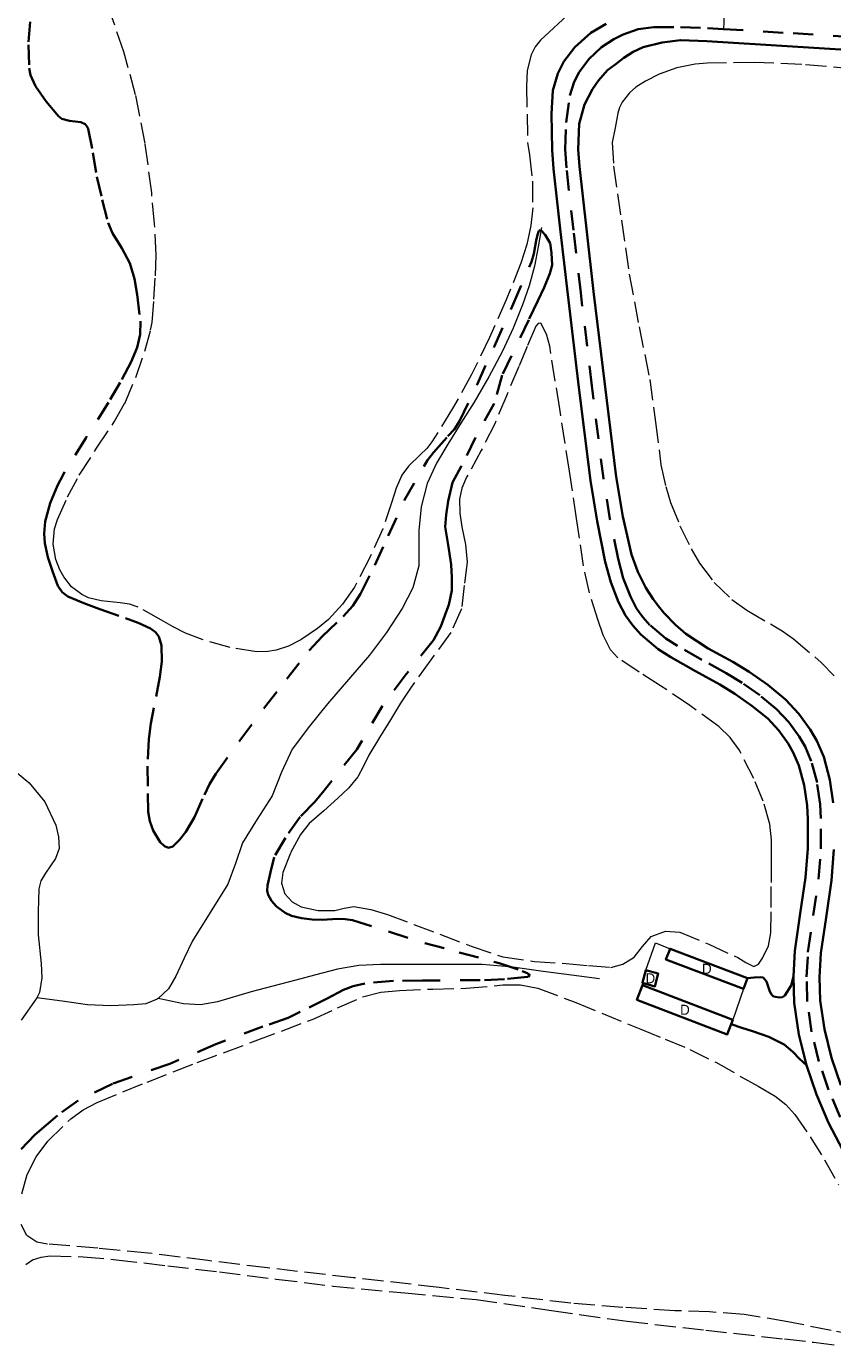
# Model space of a CAD drawing. Header units: metres. Extents: x 397317 to 400830, y 4588008 to 4590370.
# Tile 36 of 88: x 398261 to 398463, y 4589449 to 4589779. Entities that reach past the tile are written whole.
import ezdxf
from ezdxf.enums import TextEntityAlignment as Align

# ---------------------------------------------------------------- set-up
doc = ezdxf.new("R2010")
doc.units = ezdxf.units.M
doc.header["$MEASUREMENT"] = 0
for name, pattern in [('bt5mv20_nopinta', [10, 5, -5]), ('bt5mv20_tapia', [17.375, 10, -2.75, 1.875, -2.75]), ('bt5mv20_tlin1', [7, 5.25, -1.75]), ('bt5mv20_tlin6', [19.375, 10, -1.875, 1.875, -1.875, 1.875, -1.875])]:
    doc.linetypes.add(name, pattern=pattern)
for name, color, linetype, lineweight in [('COB01_LN', 7, 'Continuous', 15), ('EDI01_CN', 7, 'Continuous', 15), ('EDI01_LN', 7, 'Continuous', 15), ('ESP01_LN', 7, 'Continuous', 15), ('FLU01_LN', 7, 'Continuous', 15), ('PAR01_LN', 7, 'Continuous', 15), ('TAN01_LN', 7, 'Continuous', 15), ('VIA01_LN', 7, 'Continuous', 15), ('VIA04_LN', 7, 'Continuous', 15), ('VIA16_LN', 7, 'Continuous', 15)]:
    doc.layers.add(name, color=color, linetype=linetype, lineweight=lineweight)
doc.styles.add('034', font='txt')

msp = doc.modelspace()

# ---------------------------------------------------------------- linework, layer by layer
at = {"layer": 'COB01_LN', "color": 92, "linetype": 'bt5mv20_nopinta', "lineweight": 35}
for points in [[(398262, 4589779.84, 155.71), (398261.6, 4589774.06, 154.55), (398261.79, 4589768.22, 153.88), (398262.13, 4589766.54, 153.75), (398263.33, 4589763.76, 153.7), (398266.05, 4589759.88, 154.02), (398269.11, 4589756.27, 154.8), (398269.98, 4589755.56, 155.22), (398271.83, 4589755.05, 156.51), (398274.67, 4589754.77, 158.84), (398275.79, 4589754.26, 159.75), (398276.21, 4589753.78, 160.05), (398276.51, 4589753.12, 160.22), (398277.72, 4589747.13, 160.75), (398278.71, 4589741.12, 160.99), (398280.01, 4589735.36, 160.96), (398281.5, 4589729.64, 161.06), (398282.62, 4589726.99, 161.33), (398284.93, 4589723.31, 161.97), (398286.95, 4589719.51, 162.76), (398288.06, 4589715.64, 163.71), (398288.76, 4589711.68, 164.63), (398289.59, 4589705.04, 165.57), (398289.52, 4589701.7, 165.83), (398288.78, 4589698.49, 165.95), (398287.26, 4589694.92, 165.96), (398284.54, 4589689.76, 165.85), (398281.58, 4589684.72, 165.56), (398275.94, 4589675.85, 164.76), (398270.32, 4589666.85, 163.96), (398268.82, 4589663.99, 163.79), (398267.03, 4589659.55, 163.61), (398265.8, 4589655.03, 163.38), (398265.51, 4589651.97, 163), (398265.7, 4589649.63, 162.56), (398266.45, 4589646.1, 161.92), (398267.58, 4589642.61, 161.58), (398268.98, 4589638.89, 161.56), (398270, 4589637.32, 161.55), (398271.46, 4589636.25, 161.54), (398275.46, 4589634.64, 161.47), (398279.47, 4589633.1, 161.4), (398285.81, 4589630.85, 161.5), (398288.98, 4589629.66, 161.57), (398292.13, 4589628.24, 161.54), (398293.38, 4589627.32, 161.38), (398294.14, 4589626.26, 161.08), (398294.85, 4589624, 160.34), (398294.9, 4589620.06, 159.02), (398294.46, 4589616.18, 158.05), (398292.96, 4589608.42, 156.83), (398292.15, 4589604.53, 156.38), (398291.64, 4589600.59, 156.13), (398291.38, 4589593.85, 155.95), (398291.41, 4589587.09, 155.82), (398291.54, 4589582.44, 155.77), (398291.92, 4589580.12, 155.74), (398292.78, 4589577.81, 155.7), (398294.53, 4589574.91, 155.61), (398295.55, 4589573.86, 155.55), (398296.58, 4589573.46, 155.5), (398297.66, 4589573.85, 155.46), (398299.35, 4589575.44, 155.43), (398300.89, 4589577.45, 155.44), (398303.08, 4589581.12, 155.58), (398305.55, 4589586.7, 155.96), (398306.84, 4589589.41, 156.22), (398308.41, 4589591.98, 156.5), (398314.43, 4589600.29, 157.5), (398320.58, 4589608.51, 158.5), (398326.13, 4589615.66, 159.38), (398331.72, 4589622.76, 160.26), (398335, 4589626.3, 160.99), (398340.25, 4589631.26, 162.54), (398342.63, 4589633.94, 163.23), (398344.6, 4589636.95, 163.69), (398348.11, 4589644.13, 164.15), (398351.45, 4589651.39, 164.32), (398355.51, 4589660.25, 164.38), (398360.39, 4589668.74, 164.43), (398361.31, 4589670.3, 164.43), (398362.79, 4589672.2, 164.43), (398366.37, 4589676.28, 164.42), (398368.03, 4589678.03, 164.42), (398369.32, 4589680.03, 164.45), (398373.76, 4589689.4, 164.99), (398378.05, 4589698.84, 165.82), (398382.7, 4589709.33, 166.92)], [(398382.7, 4589709.33, 166.92), (398387.26, 4589719.83, 167.69), (398387.88, 4589721.89, 167.7), (398388.47, 4589725.22, 167.7), (398388.76, 4589726.62, 167.69), (398389.13, 4589727.6, 167.69), (398389.44, 4589727.75, 167.69), (398389.83, 4589727.55, 167.69), (398390.66, 4589726.64, 167.7), (398391.91, 4589724.53, 167.71), (398392.28, 4589722.09, 167.71), (398392.41, 4589719.04, 167.65), (398391.89, 4589716.96, 167.55), (398390.45, 4589713.42, 167.31), (398388.89, 4589710.12, 167.03), (398386.58, 4589705.4, 166.1), (398379.94, 4589691.57, 165.12), (398377.97, 4589684.52, 164.54), (398373.3, 4589676, 164.01), (398369.8, 4589668.91, 162.97), (398367.58, 4589664.76, 162.02), (398366.48, 4589660.1, 161.96), (398365.92, 4589656.64, 161.98), (398365.74, 4589653.7, 161.94), (398366.48, 4589649.2, 161.75), (398367.21, 4589644.19, 161.43), (398367.4, 4589641.08, 161.23), (398367.4, 4589637.79, 161.01), (398366.66, 4589634.16, 160.63), (398365.92, 4589632.43, 159.91), (398364.63, 4589628.8, 159.59), (398362.79, 4589625.34, 159.36), (398355.96, 4589616.87, 159.03), (398350.06, 4589608.92, 158.75), (398343.61, 4589598.02, 158.06), (398335.45, 4589587.8, 157.19), (398333.17, 4589585, 156.76), (398329.48, 4589581.22, 155.95), (398325.79, 4589575.95, 155.23), (398322.99, 4589571.17, 154.85), (398322.11, 4589567.38, 154.73), (398321.33, 4589564.05, 154.66), (398321.2, 4589562.75, 154.65), (398321.45, 4589561.74, 154.64), (398322.29, 4589560.23, 154.65), (398323.57, 4589558.8, 154.66), (398325.72, 4589557.23, 154.7), (398327.36, 4589556.5, 154.75), (398329.86, 4589555.9, 154.81), (398332.46, 4589555.55, 154.85), (398335, 4589555.47, 154.85), (398338.83, 4589555.72, 154.79), (398340.72, 4589555.7, 154.73), (398342.57, 4589555.38, 154.66), (398351.59, 4589552.54, 154.15), (398360.6, 4589549.67, 153.62), (398369.23, 4589547.36, 153.24), (398377.89, 4589545.04, 152.97), (398379.22, 4589544.65, 152.96), (398384.98, 4589542.7, 153.09), (398386.04, 4589542.22, 153.13), (398386.58, 4589541.9, 153.15), (398386.84, 4589541.5, 153.17), (398386.29, 4589541.25, 153.16), (398380.52, 4589540.69, 152.91), (398374.45, 4589540.41, 152.66), (398360.02, 4589540.34, 152.42), (398352.82, 4589540.24, 152.3), (398345.64, 4589539.62, 152.12), (398342.73, 4589538.95, 152.03), (398340.29, 4589538.02, 151.94), (398336.2, 4589535.86, 151.78), (398329.48, 4589532.47, 151.54), (398326.5, 4589530.99, 151.42), (398320.18, 4589528.85, 151.29), (398308.41, 4589524.4, 150.77), (398296.95, 4589519.56, 150.08), (398282.59, 4589514.52, 149.09), (398273.99, 4589510.4, 147.94), (398268.9, 4589506.62, 147.37), (398265.99, 4589504.19, 147.09), (398263.21, 4589501.8, 146.8), (398259.33, 4589497.73, 145.88)]]:
    msp.add_polyline3d(points, dxfattribs=at)
at = {"layer": 'EDI01_LN', "color": 1, "linetype": 'Continuous', "lineweight": 35}
for points in [[(398440.27, 4589538.27, 158.27), (398441.28, 4589540.95, 158.27), (398421.89, 4589548.26, 158.27), (398420.88, 4589545.58, 158.37), (398440.27, 4589538.27, 158.27)], [(398414.98, 4589539.73, 158.88), (398415.01, 4589539.84, 158.88), (398415.84, 4589542.9, 158.88), (398418.96, 4589542.05, 158.88), (398418.1, 4589538.88, 158.88), (398414.98, 4589539.73, 158.88)], [(398437.58, 4589530.53, 157.88), (398415.02, 4589539.19, 157.88), (398413.61, 4589535.52, 157.88), (398436.17, 4589526.86, 157.88), (398437.58, 4589530.53, 157.88)]]:
    msp.add_polyline3d(points, dxfattribs=at)
at = {"layer": 'ESP01_LN', "color": 132, "linetype": 'bt5mv20_tlin6', "lineweight": 35}
for points in [[(398441.28, 4589540.95, 155.96), (398442.92, 4589541.07, 155.96), (398444.56, 4589541.2, 155.96), (398445.19, 4589541.06, 155.96), (398445.95, 4589540.08, 155.96), (398446.72, 4589537.86, 155.96), (398447.16, 4589536.9, 155.96), (398447.77, 4589536.33, 155.96), (398449.25, 4589536.07, 155.97), (398450.02, 4589536.2, 156.02), (398450.56, 4589536.61, 156.1), (398452.17, 4589539.13, 156.58), (398452.73, 4589541.31, 156.49)], [(398455.97, 4589519.17, 155.25), (398454.23, 4589520.75, 155.72), (398452.58, 4589522.54, 155.72), (398450.44, 4589524.35, 155.72), (398446.61, 4589526.3, 155.72), (398442.53, 4589527.7, 155.72), (398439.84, 4589528.55, 155.72), (398437.15, 4589529.4, 155.72)]]:
    msp.add_polyline3d(points, dxfattribs=at)
at = {"layer": 'FLU01_LN', "color": 150, "linetype": 'Continuous', "lineweight": 15}
for points in [[(398389.81, 4589728.45, 167.63), (398388.91, 4589723.63, 167.05), (398388, 4589718.81, 166.46), (398386.7, 4589713.9, 165.67), (398385, 4589709.1, 164.84), (398382.71, 4589703.26, 164.04), (398380.05, 4589697.55, 163.31), (398376.59, 4589691.12, 162.53), (398372.93, 4589684.82, 161.75), (398369.65, 4589679.56, 160.97), (398366.35, 4589674.32, 160.17), (398363.58, 4589669.57, 159.65), (398361.18, 4589664.52, 159.12), (398359.7, 4589658.69, 158.32), (398359.1, 4589652.77, 157.4), (398359.17, 4589648.36, 156.64), (398359.1, 4589643.96, 155.89), (398357.6, 4589638.42, 155.03), (398355, 4589633.23, 154.21), (398351.08, 4589627.28, 153.24), (398346.78, 4589621.65, 152.4), (398341.57, 4589615.55, 152.18), (398336.35, 4589609.45, 152.1), (398331.79, 4589603.88, 151.57), (398327.49, 4589598.14, 150.82), (398324.8, 4589592.38, 149.97), (398322.45, 4589586.45, 149.09), (398318.75, 4589580.61, 148.11), (398315.11, 4589574.74, 147.09), (398313.29, 4589569.56, 146.02), (398311.45, 4589564.39, 144.99), (398307.04, 4589557.3, 143.89), (398302.56, 4589550.25, 142.83), (398300.5, 4589545.88, 142.23), (398298.46, 4589541.45, 141.63), (398296.55, 4589538.27, 141.12), (398294.01, 4589535.86, 140.7)], [(398257.29, 4589593.43, 141.2), (398261.82, 4589589.74, 141.05), (398265.66, 4589585.01, 140.79), (398268.47, 4589579.15, 140.5), (398269.15, 4589576.19, 140.35), (398269.25, 4589573.33, 140.2), (398268.38, 4589570.83, 140.06), (398265.82, 4589567.17, 139.86), (398264.73, 4589565.26, 139.77), (398264.23, 4589563.22, 139.69), (398264.05, 4589557.5, 139.57), (398264, 4589551.77, 139.52), (398264.77, 4589544.57, 139.48), (398264.97, 4589540.98, 139.45), (398264.36, 4589537.38, 139.38), (398263.68, 4589535.98, 139.34)], [(398404.29, 4589540.77, 151.7), (398397.25, 4589541.67, 151.07), (398390.21, 4589542.57, 150.43), (398382.6, 4589543.68, 149.17), (398374.97, 4589544.3, 147.87), (398367.66, 4589544.3, 147.26), (398360.34, 4589544.3, 146.87), (398354.96, 4589544.3, 146.75), (398349.57, 4589544.3, 146.57), (398344.14, 4589544.07, 146.17), (398338.8, 4589543.16, 145.69), (398333.41, 4589541.75, 145.14), (398328.03, 4589540.34, 144.58), (398322.65, 4589538.94, 143.97), (398317.26, 4589537.54, 143.36), (398308.81, 4589535.02, 142.81), (398304.56, 4589534.25, 142.51), (398300.37, 4589534.48, 141.92), (398297.19, 4589535.17, 141.31), (398294.01, 4589535.86, 140.7)], [(398263.68, 4589535.98, 139.34), (398261.39, 4589532.71, 139.01), (398259.79, 4589530.41, 138.78)], [(398294.01, 4589535.86, 140.7), (398293.78, 4589535.65, 140.66), (398290.92, 4589534.53, 140.47), (398287.96, 4589534.23, 140.35), (398282.16, 4589534.01, 140.09), (398276.39, 4589534.29, 139.85), (398270.04, 4589535.14, 139.6), (398263.68, 4589535.98, 139.34)]]:
    msp.add_polyline3d(points, dxfattribs=at)
at = {"layer": 'PAR01_LN', "color": 3, "linetype": 'bt5mv20_tlin1', "lineweight": 15}
for points in [[(398396.11, 4589781.31, 171.88), (398392.82, 4589778.3, 171.58), (398389.54, 4589775.26, 171.25), (398388.19, 4589773.56, 171.08), (398387.16, 4589771.59, 170.92), (398386.19, 4589767.69, 170.6), (398386.02, 4589763.75, 170.41), (398386.16, 4589756.7, 170.34), (398386.31, 4589749.65, 170.28), (398386.76, 4589746.61, 170.11), (398387.5, 4589740.01, 169.72), (398387.59, 4589733.36, 169.3), (398387.13, 4589728.97, 169.01), (398386.09, 4589724.19, 168.65), (398384.64, 4589719.53, 168.25), (398380.98, 4589710.4, 167.46), (398376.8, 4589700.99, 166.72), (398372.33, 4589691.74, 166.1), (398367.57, 4589683.19, 165.88), (398362.39, 4589674.91, 165.69), (398361.09, 4589673.25, 165.59), (398359.58, 4589671.76, 165.49), (398356.51, 4589668.81, 165.27), (398354.89, 4589666.54, 165.14), (398353.48, 4589663.29, 164.99), (398352.37, 4589659.92, 164.84), (398350.12, 4589653.18, 164.54), (398346.83, 4589645.82, 163.98), (398343.03, 4589638.63, 163.4), (398340.07, 4589634.32, 163.13), (398336.55, 4589630.56, 162.89), (398333.82, 4589628.29, 162.74), (398329.65, 4589625.48, 162.54), (398326.55, 4589623.88, 162.4), (398323.45, 4589622.84, 162.27), (398321.38, 4589622.49, 162.2), (398318.62, 4589622.45, 162.14), (398311.96, 4589623.49, 162.08), (398305.29, 4589625.42, 162.02), (398300.86, 4589627.13, 161.98), (398297.74, 4589628.65, 161.95), (398294.81, 4589630.37, 161.92), (398289, 4589633.62, 161.87), (398286.81, 4589634.34, 161.85), (398284.5, 4589634.69, 161.85), (398279.74, 4589635.15, 161.86), (398276.63, 4589635.91, 161.89), (398274.93, 4589636.73, 161.92), (398272.39, 4589638.71, 162.01), (398270.44, 4589641.14, 162.17), (398269.44, 4589642.94, 162.31), (398268.46, 4589645.52, 162.51), (398267.81, 4589649.31, 162.81), (398268.09, 4589653.14, 163.12), (398268.83, 4589655.54, 163.34), (398271.38, 4589661.15, 163.9), (398274.29, 4589666.61, 164.46), (398278.63, 4589673.29, 165.23), (398283.05, 4589679.88, 165.92), (398285.67, 4589684.5, 166.2), (398288.4, 4589690.94, 166.28), (398290.71, 4589697.54, 166.23), (398292.1, 4589702.76, 166.21), (398292.55, 4589704.68, 166.2), (398292.95, 4589710.52, 166.46), (398293.34, 4589716.36, 166.71), (398293.48, 4589721.55, 166.86), (398293.11, 4589729.34, 166.93), (398292.39, 4589737.13, 167.01), (398290.77, 4589749.41, 167.28), (398288.36, 4589761.57, 167.58), (398285.42, 4589772.36, 167.99), (398281.78, 4589782.94, 168.29)], [(398467.92, 4589768.03, 173.53), (398454.8, 4589769.2, 173.36), (398443.01, 4589769.64, 173.09), (398431.2, 4589769.47, 172.68), (398428.14, 4589769.24, 172.55), (398423.62, 4589768.36, 172.32), (398419.15, 4589766.76, 172.11), (398415.75, 4589765.04, 171.99), (398413.36, 4589763.46, 171.91), (398411.78, 4589762.1, 171.85), (398409.91, 4589759.75, 171.75), (398409.27, 4589758.44, 171.7), (398408.86, 4589757.02, 171.64), (398408.16, 4589753.37, 171.48), (398407.45, 4589749.72, 171.33), (398407.77, 4589743.75, 171.56), (398409.74, 4589730.26, 171.16), (398411.72, 4589716.77, 170.75), (398414.16, 4589703.6, 170.28), (398416.84, 4589690.48, 169.78), (398418.26, 4589679.82, 169.44), (398419.61, 4589669.13, 169.13), (398420.8, 4589663.72, 168.98), (398422.03, 4589659.76, 168.88), (398424.34, 4589653.94, 168.75), (398427.13, 4589648.2, 168.62), (398429.23, 4589644.63, 168.59), (398432.94, 4589639.79, 168.62), (398437.34, 4589635.52, 168.61), (398441.06, 4589632.83, 168.46), (398446.99, 4589629.43, 168.08), (398449.92, 4589627.68, 167.92), (398452.71, 4589625.71, 167.85), (398459.69, 4589619.74, 167.84), (398462.91, 4589616.45, 167.85)], [(398367.13, 4589627.26, 161.48), (398362.17, 4589620.46, 160.93), (398357.2, 4589613.65, 160.37), (398354.54, 4589609.62, 159.93), (398352.03, 4589605.49, 159.41), (398349.34, 4589601.08, 158.92), (398346.68, 4589596.64, 158.46), (398345.31, 4589593.92, 158.25), (398343.87, 4589591.22, 158.06), (398341.54, 4589588.41, 157.75), (398338.92, 4589585.85, 157.46), (398335.36, 4589582.76, 157.19), (398331.77, 4589579.57, 156.92), (398329.54, 4589576.81, 156.7), (398327.03, 4589572.18, 156.35), (398325.18, 4589567.35, 156.01), (398324.81, 4589564.68, 155.87), (398325.66, 4589562, 155.77), (398327.45, 4589560.02, 155.73), (398329.75, 4589558.78, 155.77), (398333.95, 4589557.85, 156.01), (398338.12, 4589557.79, 156.21), (398340.5, 4589558.43, 156.21), (398342.87, 4589558.85, 156.21), (398347.11, 4589558.06, 156.2), (398351.3, 4589556.79, 156.19), (398357.88, 4589554.36, 156.12), (398364.42, 4589551.93, 155.99), (398372.18, 4589548.91, 155.71), (398380.09, 4589546.24, 155.5), (398387.99, 4589545.09, 155.5), (398395.97, 4589544.61, 155.5), (398401.55, 4589544.07, 155.5), (398407.13, 4589543.61, 155.5), (398410.12, 4589544.39, 155.54), (398412.89, 4589546.17, 155.63), (398414.98, 4589548.81, 155.8), (398417.17, 4589551.37, 156.03), (398420.74, 4589552.67, 156.41), (398424.32, 4589552.41, 156.72), (398431.6, 4589549.4, 156.83), (398438.81, 4589546.07, 156.78), (398440.86, 4589544.85, 156.75), (398442.86, 4589543.87, 156.73), (398444.03, 4589544.46, 156.73), (398445, 4589545.91, 156.73), (398446.52, 4589549.02, 156.73), (398447.09, 4589552.23, 156.73), (398447.16, 4589558.54, 156.84), (398447.2, 4589564.84, 157.07), (398447.22, 4589570.15, 157.35), (398447.2, 4589575.45, 157.61), (398446.81, 4589579.38, 157.72), (398445.17, 4589585.12, 157.86), (398442.8, 4589590.78, 157.98), (398439.17, 4589597.92, 158.06), (398436.88, 4589601.08, 158.1), (398434.06, 4589603.78, 158.2), (398426.84, 4589609, 158.76), (398419.53, 4589613.98, 159.52), (398414.17, 4589617.36, 160.12), (398408.86, 4589620.97, 160.66), (398407.01, 4589622.93, 160.81), (398405.15, 4589626.58, 160.95), (398403.85, 4589630.52, 161.06), (398401.79, 4589637.19, 161.2), (398400.27, 4589643.94, 161.35), (398398.52, 4589655.74, 161.92), (398396.78, 4589667.54, 162.7), (398394.35, 4589683.17, 164.42), (398391.83, 4589698.77, 165.61), (398390.99, 4589701.81, 165.61), (398389.62, 4589704.52, 165.61), (398388.97, 4589704.45, 165.61), (398388.37, 4589703.77, 165.61), (398386.22, 4589698.74, 165.61), (398384.09, 4589693.71, 165.59), (398381.1, 4589686.56, 165.31), (398378.11, 4589679.42, 164.79), (398374.69, 4589672.72, 164.2), (398371.08, 4589666.05, 163.61), (398369.88, 4589663.35, 163.48), (398369.26, 4589660.55, 163.34), (398369.41, 4589657.1, 163.03), (398369.85, 4589653.66, 162.72), (398370.82, 4589649.25, 162.45), (398371.23, 4589644.83, 162.16), (398370.5, 4589639.01, 161.73), (398369.77, 4589633.18, 161.3), (398367.13, 4589627.26, 161.48)], [(398259.93, 4589487.05, 150.23), (398261.27, 4589491.91, 150.08), (398263.49, 4589496.3, 150.06), (398266.47, 4589500.19, 150.05), (398272.19, 4589505.77, 150.06), (398275.31, 4589508.07, 150.08), (398278.74, 4589509.88, 150.1), (398291.23, 4589514.97, 150.27), (398303.79, 4589519.84, 150.52), (398318.25, 4589525.26, 150.88), (398332.7, 4589530.69, 151.32), (398338.84, 4589533.5, 151.66), (398345.07, 4589536.25, 151.95), (398349.65, 4589537.39, 151.96), (398354.32, 4589537.85, 151.95), (398362.65, 4589538.19, 152), (398370.99, 4589538.41, 152.1), (398380.08, 4589539.23, 152.51), (398384.57, 4589539.29, 152.76), (398388.89, 4589538.39, 152.92), (398398.36, 4589534.87, 153.13), (398414.57, 4589528.18, 153.4)], [(398414.57, 4589528.18, 153.4), (398420.7, 4589525.66, 153.56), (398426.83, 4589523.14, 153.72), (398433.34, 4589519.91, 153.77), (398439.69, 4589516.31, 153.74), (398443.94, 4589513.93, 153.74), (398448.13, 4589511.43, 153.74), (398450.78, 4589509.37, 153.65), (398453.03, 4589506.84, 153.53), (398456.93, 4589501.28, 153.53), (398460.51, 4589495.56, 153.52), (398463.94, 4589489.3, 153.29)], [(398475.53, 4589450.31, 150.82), (398462.16, 4589452.92, 150.82), (398451.32, 4589455.08, 150.97), (398440.41, 4589456.92, 151.14), (398431.77, 4589457.53, 151.16), (398423.11, 4589457.86, 151.17), (398410.08, 4589458.67, 151.16), (398397.07, 4589459.74, 151.15), (398380.63, 4589461.67, 151.18), (398364.19, 4589463.65, 151.18), (398342.77, 4589466.09, 151.05), (398321.35, 4589468.54, 150.89), (398306.42, 4589470.37, 150.77), (398291.49, 4589472.26, 150.65), (398278.95, 4589473.44, 150.35), (398266.4, 4589474.51, 150.09), (398263.67, 4589475.01, 150.12), (398261.16, 4589476.66, 150.18), (398259.75, 4589479.36, 150.27)], [(398260.94, 4589469.4, 149.56), (398262.65, 4589470.56, 149.56), (398264.81, 4589471.23, 149.56), (398266.99, 4589471.57, 149.56), (398275.24, 4589471.34, 149.78), (398283.48, 4589470.6, 150.11), (398296.39, 4589469.07, 150.5), (398309.3, 4589467.52, 150.73), (398323.53, 4589465.76, 150.74), (398337.76, 4589464, 150.73), (398355.6, 4589462.3, 150.72), (398373.45, 4589460.62, 150.7), (398392.3, 4589457.89, 150.49), (398411.16, 4589455.2, 150.27), (398430.82, 4589453, 150.2), (398450.48, 4589450.8, 150.14), (398457.71, 4589449.97, 150.11), (398464.94, 4589449.13, 150.09)]]:
    msp.add_polyline3d(points, dxfattribs=at)
at = {"layer": 'TAN01_LN', "color": 1, "linetype": 'bt5mv20_tapia', "lineweight": 15}
for points in [[(398415.84, 4589542.9, 156.84), (398418.28, 4589549.77, 156.88), (398421.89, 4589548.26, 156.88)], [(398415.02, 4589539.19, 156.97), (398414.98, 4589539.73, 156.97)], [(398440.27, 4589538.27, 157.84), (398437.58, 4589530.53, 157.84)]]:
    msp.add_polyline3d(points, dxfattribs=at)
at = {"layer": 'VIA01_LN', "color": 6, "linetype": 'bt5mv20_nopinta', "lineweight": 35}
msp.add_polyline3d([(398464.42, 4589506.2, 154.67), (398461.5, 4589513.02, 154.99), (398459.1, 4589520.09, 155.25), (398457.25, 4589527.52, 155.73), (398456.16, 4589535.06, 156.24), (398456, 4589541.26, 156.49), (398456.35, 4589547.45, 156.74), (398457.64, 4589556.58, 157.32), (398459, 4589565.69, 157.94), (398459.58, 4589573.21, 158.42), (398459.59, 4589580.77, 158.88), (398459.39, 4589584.39, 159.02), (398458.61, 4589589.78, 159.11), (398457.19, 4589595.14, 159.34), (398455.62, 4589598.76, 159.67), (398454.17, 4589601.32, 159.94), (398451.59, 4589604.89, 160.35), (398448.53, 4589608.15, 160.75), (398444.32, 4589611.58, 161.21), (398439.89, 4589614.69, 161.62), (398435.95, 4589617.11, 161.83), (398429.83, 4589620.43, 161.97), (398423.76, 4589623.9, 162.19), (398420.84, 4589625.78, 162.38), (398416.87, 4589629.12, 162.73), (398415.11, 4589631.07, 162.9), (398413.53, 4589633.25, 163.05), (398411.99, 4589636.23, 163.22), (398410.19, 4589640.86, 163.45), (398408.9, 4589645.66, 163.71), (398406.86, 4589655.67, 164.33), (398405.24, 4589665.73, 164.97), (398402.36, 4589688.9, 166.45), (398399.57, 4589712.1, 167.93), (398397.76, 4589727.74, 168.75), (398395.99, 4589743.39, 169.5), (398395.68, 4589747.89, 169.76), (398395.9, 4589754.66, 170.24), (398396.86, 4589761.43, 170.68), (398397.97, 4589764.84, 170.82), (398399.16, 4589767.22, 170.84), (398401.57, 4589770.52, 170.85), (398404.73, 4589773.51, 170.97), (398407.82, 4589775.46, 171.24), (398410.22, 4589776.67, 171.5), (398413.94, 4589777.96, 171.91), (398417.81, 4589778.5, 172.21), (398424.54, 4589778.51, 172.54), (398431.26, 4589778.27, 172.87), (398435.21, 4589778.03, 173.06), (398452.68, 4589776.95, 173.9), (398474.08, 4589775.6, 174.93)], dxfattribs=at)
at = {"layer": 'VIA04_LN', "color": 1, "linetype": 'Continuous', "lineweight": 35}
for points in [[(398466.09, 4589496.06, 154.01), (398461.47, 4589504.79, 154.67), (398458.45, 4589511.86, 154.99), (398455.97, 4589519.17, 155.25), (398454.05, 4589526.89, 155.73), (398452.9, 4589534.78, 156.24), (398452.73, 4589541.31, 156.49), (398453.1, 4589547.77, 156.74), (398454.41, 4589557.05, 157.32), (398455.76, 4589566.06, 157.94), (398456.31, 4589573.34, 158.42), (398456.33, 4589580.68, 158.88), (398456.14, 4589584.07, 159.02), (398455.41, 4589589.13, 159.11), (398454.1, 4589594.07, 159.34), (398452.69, 4589597.31, 159.67), (398451.42, 4589599.56, 159.94), (398449.07, 4589602.81, 160.35), (398446.3, 4589605.76, 160.75), (398442.35, 4589608.97, 161.21), (398438.1, 4589611.96, 161.62), (398434.31, 4589614.29, 161.83), (398428.24, 4589617.58, 161.97), (398422.07, 4589621.11, 162.19), (398418.9, 4589623.15, 162.38), (398414.6, 4589626.77, 162.73), (398412.57, 4589629.02, 162.9), (398410.74, 4589631.54, 163.05), (398409.02, 4589634.89, 163.22), (398407.08, 4589639.84, 163.45), (398405.72, 4589644.91, 163.71), (398403.65, 4589655.08, 164.33), (398402.01, 4589665.27, 164.97), (398399.13, 4589688.51, 166.45), (398396.33, 4589711.72, 167.93), (398394.52, 4589727.37, 168.75), (398392.74, 4589743.1, 169.5), (398392.42, 4589747.83, 169.76), (398392.24, 4589756.81, 170.24), (398392.65, 4589762.63, 170.68), (398393.86, 4589766.95, 170.82), (398395.39, 4589769.9, 170.84), (398398.13, 4589773.49, 170.85), (398402.08, 4589777.11, 170.97), (398405.96, 4589779.31, 171.24)], [(398462.64, 4589584.72, 159.02), (398461.81, 4589590.44, 159.11), (398460.28, 4589596.21, 159.34), (398458.54, 4589600.22, 159.67), (398456.93, 4589603.08, 159.94), (398454.11, 4589606.98, 160.35), (398450.76, 4589610.54, 160.75), (398446.29, 4589614.18, 161.21), (398441.68, 4589617.42, 161.62), (398437.58, 4589619.94, 161.83), (398431.42, 4589623.28, 161.97), (398425.85, 4589626.93, 162.19), (398423.24, 4589629.16, 162.38), (398420.32, 4589632.17, 162.73), (398418.97, 4589633.84, 162.9), (398417.68, 4589635.56, 163.05), (398415.85, 4589638.44, 163.22), (398413.82, 4589642.43, 163.45), (398412.23, 4589646.73, 163.71), (398410.07, 4589656.25, 164.33), (398408.47, 4589666.19, 164.97), (398405.6, 4589689.3, 166.45), (398402.81, 4589712.48, 167.93), (398401, 4589728.11, 168.75), (398399.24, 4589743.68, 169.5), (398398.95, 4589747.95, 169.76), (398399.15, 4589754.38, 170.24), (398400.56, 4589759.16, 170.68), (398402.54, 4589762.98, 170.82), (398404.05, 4589765.16, 170.84), (398406.23, 4589767.71, 170.85), (398408.06, 4589769.06, 170.97), (398410.34, 4589770.84, 171.24), (398412.72, 4589772.29, 171.5), (398415.16, 4589773.47, 171.91), (398419.9, 4589774.66, 172.21), (398424.48, 4589775.25, 172.54), (398431.1, 4589775.01, 172.87), (398452.47, 4589773.7, 173.9), (398473.88, 4589772.34, 174.93)], [(398464.55, 4589514.19, 154.99), (398462.23, 4589521.01, 155.25), (398460.46, 4589528.15, 155.73), (398459.42, 4589535.34, 156.24), (398459.26, 4589541.21, 156.49), (398459.6, 4589547.13, 156.74), (398460.87, 4589556.11, 157.32), (398462.24, 4589565.32, 157.94), (398462.84, 4589573.09, 158.42)]]:
    msp.add_polyline3d(points, dxfattribs=at)
at = {"layer": 'VIA16_LN', "color": 42, "linetype": 'bt5mv20_nopinta', "lineweight": 15}
msp.add_polyline3d([(398404.58, 4589938.94, 188.16), (398407.2, 4589933.28, 187.53), (398410.54, 4589924.54, 186.57), (398413.27, 4589915.6, 185.59), (398416.19, 4589904.13, 184.22), (398418.88, 4589892.57, 182.92), (398422.27, 4589876.76, 181.92), (398425.48, 4589860.88, 181.17), (398428.62, 4589844.67, 180.2), (398430.02, 4589836.55, 179.57), (398431.2, 4589828.41, 178.79), (398432.5, 4589816.79, 177.49), (398433.75, 4589805.16, 176.17), (398435.06, 4589796.94, 175.09), (398435.62, 4589792.83, 174.59), (398435.64, 4589792.09, 174.53), (398435.67, 4589790.79, 174.42), (398435.73, 4589788.69, 174.25), (398435.52, 4589784.26, 174.01), (398435.37, 4589781.29, 173.85), (398435.3, 4589779.83, 173.77), (398435.21, 4589778.03, 173.06)], dxfattribs=at)

# ---------------------------------------------------------------- texts
at = {"layer": 'EDI01_CN', "color": 251, "linetype": 'Continuous', "lineweight": 0, "style": '034'}
for p in [(398431.09, 4589543.26), (398416.97, 4589540.89), (398425.61, 4589533.02)]:
    msp.add_text('D', height=2.5, dxfattribs=at).set_placement(p, align=Align.MIDDLE_CENTER)

doc.saveas('drawing.dxf')
